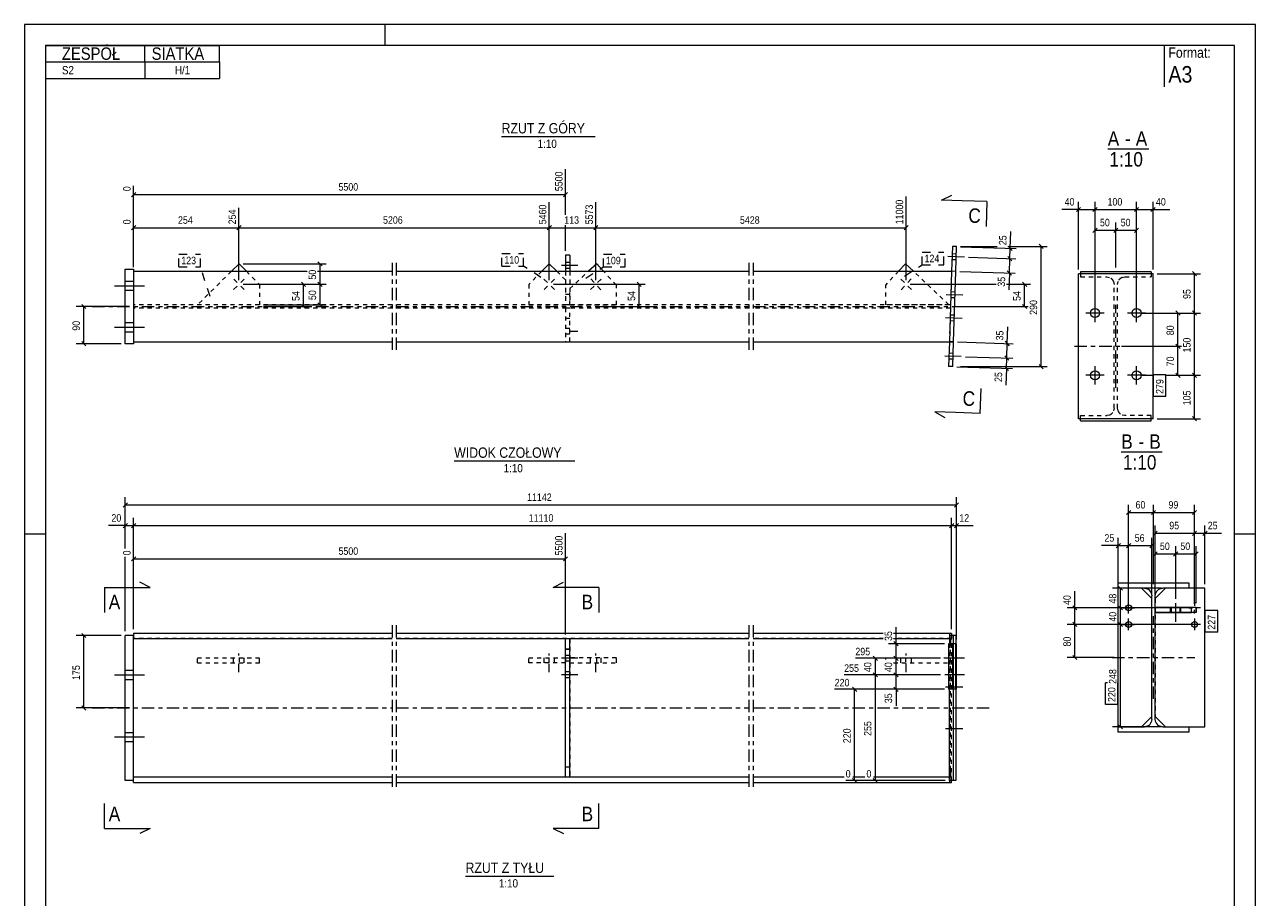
# Model space of a CAD drawing. Header units: millimetres. Extents: x 0 to 297, y 0 to 420.
# Tile 2 of 2: x 0 to 297, y 209 to 420. Entities that reach past the tile are written whole.
import ezdxf

# ---------------------------------------------------------------- set-up
doc = ezdxf.new("R2010")
doc.units = ezdxf.units.MM
for name, pattern in [('XKITLINE00', [0]), ('XKITLINE01', [4, 1, -1, 1, -1]), ('XKITLINE02', [4, 2, -2]), ('XKITLINE03', [6, 3, -1, 1, -1])]:
    doc.linetypes.add(name, pattern=pattern)
for name, color, linetype, lineweight in [('Arkusz rysunku', 3, 'Continuous', 0), ('Element', 2, 'Continuous', 0), ('Inny typ obiektu', 7, 'Continuous', 0), ('Przekrój', 7, 'Continuous', 0), ('Wymiar', 4, 'Continuous', 0), ('Znak elementu', 2, 'Continuous', 0), ('Śruba', 3, 'Continuous', 0)]:
    doc.layers.add(name, color=color, linetype=linetype, lineweight=lineweight)
doc.styles.add('ARIAL', font='ARIAL.TTF')

msp = doc.modelspace()

# ---------------------------------------------------------------- linework, layer by layer
at = {"layer": 'Arkusz rysunku', "linetype": 'XKITLINE00', "lineweight": 0}
for p, q in [((297, 420), (0, 420)), ((0, 420), (0, 0)), ((87, 415), (87, 420)), ((297, 0), (297, 420)), ((292, 415), (5, 415)), ((5, 415), (5, 5)), ((292, 5), (292, 415)), ((5, 297), (0, 297)), ((297, 297), (292, 297))]:
    msp.add_line(p, q, dxfattribs=at)
at = {"layer": 'Element', "linetype": 'XKITLINE00', "lineweight": 0}
for p, q in [((223.88, 366.47), (223.69, 360.48)), ((224.88, 366.44), (223.88, 366.47)), ((224.69, 360.44), (224.88, 366.44)), ((130.53, 364.38), (130.53, 360.48)), ((131.53, 364.38), (130.53, 364.38)), ((131.53, 364.38), (131.53, 360.48)), ((24.3, 360.98), (26.3, 360.98)), ((24.3, 342.98), (24.3, 360.98)), ((26.3, 360.98), (26.3, 360.48)), ((26.3, 360.48), (26.3, 343.48)), ((26.3, 360.48), (68.18, 360.48)), ((51.75, 362.28), (49.92, 360.48)), ((53.52, 360.48), (51.75, 362.28)), ((70.7, 360.48), (88.66, 360.48)), ((89.66, 360.48), (174.79, 360.48)), ((126.58, 362.28), (124.81, 360.48)), ((128.41, 360.48), (126.58, 362.28)), ((138.05, 362.27), (136.1, 360.48)), ((138.05, 362.27), (139.69, 360.48)), ((175.79, 360.48), (223.69, 360.48)), ((212.6, 362.28), (210.9, 360.48)), ((212.6, 362.28), (214.5, 360.48)), ((223.69, 360.48), (223.15, 343.48)), ((224.69, 360.44), (223.69, 360.48)), ((224.15, 343.45), (224.69, 360.44)), ((254.32, 324.88), (254.32, 359.88)), ((272.32, 359.88), (254.32, 359.88)), ((271.82, 360.38), (254.82, 360.38)), ((254.82, 360.38), (254.82, 359.88)), ((271.82, 360.38), (271.82, 359.88)), ((272.32, 324.88), (272.32, 359.88)), ((26.3, 342.98), (24.3, 342.98)), ((26.3, 343.48), (88.66, 343.48)), ((26.3, 343.48), (26.3, 342.98)), ((89.66, 343.48), (174.79, 343.48)), ((175.79, 343.48), (223.15, 343.48)), ((223.15, 343.48), (222.97, 337.49)), ((223.15, 343.48), (224.15, 343.45)), ((223.96, 337.46), (224.15, 343.45)), ((223.96, 337.46), (222.97, 337.49)), ((272.32, 324.88), (254.32, 324.88)), ((254.82, 324.38), (254.82, 324.88)), ((254.82, 324.38), (271.82, 324.38)), ((271.82, 324.38), (271.82, 324.88)), ((263.92, 283.99), (263.92, 285.26)), ((263.92, 285.26), (280.92, 285.26)), ((263.92, 283.99), (263.92, 285.26)), ((263.92, 285.26), (280.92, 285.26)), ((280.92, 285.26), (280.92, 283.99)), ((280.92, 285.26), (280.92, 283.99)), ((270.22, 283.99), (263.92, 283.99)), ((270.22, 283.99), (263.92, 283.99)), ((263.92, 250.53), (263.92, 283.99)), ((272.02, 281.49), (269.52, 283.99)), ((270.22, 283.99), (270.91, 283.85)), ((270.22, 283.99), (270.91, 283.85)), ((271.88, 282.88), (272.02, 282.19)), ((271.88, 282.88), (272.02, 282.19)), ((272.02, 252.33), (272.02, 282.19)), ((272.02, 252.33), (272.02, 282.19)), ((275.32, 283.99), (272.82, 281.49)), ((272.82, 282.19), (272.96, 282.88)), ((272.82, 282.19), (272.96, 282.88)), ((272.82, 252.33), (272.82, 282.19)), ((272.82, 252.33), (272.82, 282.19)), ((273.93, 283.85), (274.62, 283.99)), ((273.93, 283.85), (274.62, 283.99)), ((280.92, 283.99), (274.62, 283.99)), ((280.92, 283.99), (274.62, 283.99)), ((284.82, 283.99), (280.92, 283.99)), ((284.82, 250.53), (284.82, 283.99)), ((282.71, 279.36), (272.82, 279.36)), ((272.82, 279.36), (272.82, 278.16)), ((272.82, 279.36), (281.57, 279.36)), ((272.82, 278.16), (272.82, 279.36)), ((281.57, 278.16), (281.57, 279.36)), ((281.57, 278.16), (281.57, 279.36)), ((282.71, 279.36), (282.71, 278.16)), ((282.71, 278.16), (272.82, 278.16)), ((272.82, 278.16), (281.57, 278.16)), ((24.3, 237.59), (24.3, 272.59)), ((26.3, 272.59), (24.3, 272.59)), ((26.3, 273.09), (26.3, 272.59)), ((88.66, 273.09), (26.3, 273.09)), ((26.3, 237.59), (26.3, 272.59)), ((26.3, 271.82), (88.66, 271.82)), ((174.79, 273.09), (89.66, 273.09)), ((89.66, 271.82), (174.79, 271.82)), ((130.53, 238.36), (130.53, 271.82)), ((130.53, 271.82), (131.53, 271.82)), ((131.53, 238.36), (131.53, 271.82)), ((207.18, 273.09), (175.79, 273.09)), ((175.79, 271.82), (207.18, 271.82)), ((223.15, 273.09), (209.7, 273.09)), ((209.7, 271.82), (223.15, 271.82)), ((224.15, 270.59), (222.97, 270.59)), ((222.97, 270.59), (222.97, 259.59)), ((223.69, 273.09), (223.15, 273.09)), ((223.15, 273.09), (223.15, 271.82)), ((223.15, 272.59), (223.15, 270.59)), ((224.69, 272.59), (223.15, 272.59)), ((223.69, 273.09), (223.69, 272.59)), ((223.96, 259.59), (223.96, 270.59)), ((224.15, 237.59), (224.15, 272.59)), ((224.15, 259.59), (224.15, 270.59)), ((224.69, 272.59), (224.69, 237.59)), ((224.69, 259.59), (224.69, 270.59)), ((224.88, 270.59), (224.69, 270.59)), ((224.88, 259.59), (224.88, 270.59)), ((224.15, 259.59), (222.97, 259.59)), ((223.15, 237.59), (223.15, 259.59)), ((224.88, 259.59), (224.69, 259.59)), ((272.02, 253.03), (269.52, 250.53)), ((272.82, 253.03), (275.32, 250.53)), ((263.92, 249.26), (263.92, 250.53)), ((263.92, 250.53), (270.22, 250.53)), ((263.92, 249.26), (263.92, 250.53)), ((263.92, 250.53), (270.22, 250.53)), ((270.91, 250.67), (270.22, 250.53)), ((270.91, 250.67), (270.22, 250.53)), ((272.02, 252.33), (271.88, 251.64)), ((272.02, 252.33), (271.88, 251.64)), ((272.96, 251.64), (272.82, 252.33)), ((272.96, 251.64), (272.82, 252.33)), ((274.62, 250.53), (273.93, 250.67)), ((274.62, 250.53), (273.93, 250.67)), ((274.62, 250.53), (280.92, 250.53)), ((274.62, 250.53), (280.92, 250.53)), ((280.92, 250.53), (280.92, 249.26)), ((280.92, 250.53), (280.92, 249.26)), ((280.92, 250.53), (284.82, 250.53)), ((280.92, 249.26), (263.92, 249.26)), ((280.92, 249.26), (263.92, 249.26)), ((88.66, 238.36), (26.3, 238.36)), ((174.79, 238.36), (89.66, 238.36)), ((131.53, 238.36), (130.53, 238.36)), ((197.78, 238.36), (175.79, 238.36)), ((202.78, 238.36), (199.84, 238.36)), ((223.15, 238.36), (204.84, 238.36)), ((223.15, 238.36), (223.15, 237.09)), ((26.3, 237.59), (24.3, 237.59)), ((26.3, 237.09), (26.3, 237.59)), ((26.3, 237.09), (88.66, 237.09)), ((89.66, 237.09), (174.79, 237.09)), ((175.79, 237.09), (223.69, 237.09)), ((224.69, 237.59), (223.15, 237.59)), ((223.69, 237.09), (223.69, 237.59))]:
    msp.add_line(p, q, dxfattribs=at)
at = {"layer": 'Element', "linetype": 'XKITLINE03', "lineweight": 0}
for p, q in [((88.66, 362.48), (88.66, 341.48)), ((89.67, 362.48), (89.67, 341.48)), ((174.78, 362.48), (174.78, 341.48)), ((175.79, 362.48), (175.79, 341.48)), ((16.3, 351.98), (88.66, 351.98)), ((89.66, 351.98), (174.79, 351.98)), ((175.79, 351.98), (233.42, 351.98)), ((263.32, 332.38), (263.32, 352.38)), ((253.32, 342.38), (273.32, 342.38)), ((272.42, 257.26), (272.42, 277.26)), ((88.66, 275.09), (88.66, 235.09)), ((89.67, 275.09), (89.67, 235.09)), ((174.78, 275.09), (174.78, 235.09)), ((175.79, 275.09), (175.79, 235.09)), ((262.42, 267.26), (282.42, 267.26)), ((16.3, 255.09), (88.66, 255.09)), ((89.66, 255.09), (174.79, 255.09)), ((175.79, 255.09), (233.42, 255.09))]:
    msp.add_line(p, q, dxfattribs=at)
at = {"layer": 'Element', "linetype": 'XKITLINE01', "lineweight": 0}
for p, q in [((26.3, 360.48), (26.3, 343.48)), ((49.92, 360.48), (41.72, 352.38)), ((53.52, 360.48), (56.66, 357.3)), ((124.81, 360.48), (121.66, 357.3)), ((128.41, 360.48), (130.53, 358.38)), ((130.53, 360.48), (130.53, 352.38)), ((131.53, 360.48), (131.53, 352.38)), ((131.53, 356.28), (136.1, 360.48)), ((142.79, 357.12), (138.05, 362.27)), ((210.9, 360.48), (207.79, 357.19)), ((223.05, 352.38), (214.5, 360.48)), ((223.69, 360.48), (223.15, 343.48)), ((224.69, 360.44), (223.69, 360.48)), ((223.69, 360.48), (223.69, 360.48)), ((254.82, 359.88), (254.82, 359.11)), ((271.82, 359.88), (271.82, 359.11)), ((56.66, 357.3), (56.66, 352.38)), ((121.66, 357.3), (121.66, 352.38)), ((130.53, 358.38), (130.53, 352.38)), ((142.79, 352.38), (142.79, 357.12)), ((207.79, 352.38), (207.79, 357.19)), ((254.82, 359.11), (261.12, 359.11)), ((261.12, 359.11), (261.81, 358.97)), ((262.78, 358), (262.92, 357.31)), ((262.92, 327.45), (262.92, 357.31)), ((263.72, 357.31), (263.86, 358)), ((263.72, 327.45), (263.72, 357.31)), ((264.83, 358.97), (265.52, 359.11)), ((265.52, 359.11), (271.82, 359.11)), ((131.53, 354.88), (130.53, 354.88)), ((131.53, 352.38), (131.53, 356.28)), ((88.66, 352.38), (26.3, 352.38)), ((88.66, 351.58), (26.3, 351.58)), ((56.66, 352.38), (41.72, 352.38)), ((174.79, 352.38), (89.66, 352.38)), ((174.79, 351.58), (89.66, 351.58)), ((121.66, 352.38), (130.53, 352.38)), ((131.53, 352.38), (130.53, 352.38)), ((131.53, 351.58), (130.53, 351.58)), ((130.53, 351.58), (130.53, 343.48)), ((131.53, 352.38), (142.79, 352.38)), ((131.53, 343.48), (131.53, 351.58)), ((223.43, 352.38), (175.79, 352.38)), ((223.41, 351.58), (175.79, 351.58)), ((223.05, 352.38), (207.79, 352.38)), ((131.53, 349.08), (130.53, 349.08)), ((130.53, 343.48), (131.53, 343.48)), ((224.15, 343.45), (223.15, 343.48)), ((223.15, 343.48), (223.15, 343.48)), ((223.15, 343.48), (223.15, 343.48)), ((262.92, 327.45), (262.78, 326.76)), ((263.86, 326.76), (263.72, 327.45)), ((254.82, 325.65), (261.12, 325.65)), ((254.82, 324.88), (254.82, 325.65)), ((261.81, 325.79), (261.12, 325.65)), ((265.52, 325.65), (264.83, 325.79)), ((271.82, 325.65), (265.52, 325.65)), ((271.82, 324.88), (271.82, 325.65)), ((269.52, 283.99), (263.92, 283.99)), ((280.92, 283.99), (275.32, 283.99)), ((272.02, 253.03), (272.02, 281.49)), ((272.82, 281.49), (272.82, 253.03)), ((272.82, 278.16), (272.82, 279.36)), ((272.82, 279.36), (282.72, 279.36)), ((276.72, 278.16), (276.72, 279.36)), ((278.82, 278.16), (278.82, 279.36)), ((282.72, 279.36), (280.07, 279.36)), ((282.72, 278.16), (282.72, 279.36)), ((282.72, 278.16), (272.82, 278.16)), ((26.3, 272.59), (26.3, 271.82)), ((26.3, 237.59), (26.3, 271.82)), ((88.66, 271.82), (26.3, 271.82)), ((174.79, 271.82), (89.66, 271.82)), ((130.53, 238.36), (130.53, 271.82)), ((130.53, 271.82), (131.53, 271.82)), ((131.53, 271.82), (131.53, 238.36)), ((207.18, 271.82), (175.79, 271.82)), ((223.69, 271.82), (209.7, 271.82)), ((223.15, 270.59), (223.15, 259.59)), ((223.96, 270.59), (223.15, 270.59)), ((223.15, 270.59), (223.15, 259.59)), ((223.35, 271.82), (223.37, 271.68)), ((223.37, 271.68), (223.39, 271.29)), ((223.39, 271.29), (223.4, 270.71)), ((223.4, 270.71), (223.41, 270.02)), ((223.43, 270.02), (223.44, 270.71)), ((223.44, 270.71), (223.45, 271.29)), ((223.45, 271.29), (223.47, 271.68)), ((223.47, 271.68), (223.49, 271.82)), ((223.69, 272.59), (223.69, 271.82)), ((223.69, 237.59), (223.69, 272.59)), ((223.69, 259.59), (223.69, 270.59)), ((224.69, 270.59), (223.69, 270.59)), ((223.88, 259.59), (223.88, 270.59)), ((131.53, 269.32), (130.53, 269.32)), ((130.53, 269.32), (131.53, 269.32)), ((223.41, 240.16), (223.41, 270.02)), ((223.43, 240.16), (223.43, 270.02)), ((41.72, 265.99), (41.72, 267.19)), ((41.72, 267.19), (56.66, 267.19)), ((41.72, 265.99), (56.66, 265.99)), ((51.75, 267.19), (51.75, 265.99)), ((56.66, 265.99), (56.66, 267.19)), ((121.66, 267.19), (130.53, 267.19)), ((121.66, 265.99), (121.66, 267.19)), ((130.53, 265.99), (121.66, 265.99)), ((126.58, 265.99), (126.58, 267.19)), ((130.53, 267.19), (130.53, 265.99)), ((142.79, 267.19), (131.53, 267.19)), ((131.53, 267.19), (131.53, 265.99)), ((131.53, 265.99), (142.79, 265.99)), ((138.05, 265.99), (138.05, 267.19)), ((142.79, 265.99), (142.79, 267.19)), ((207.79, 266.78), (207.79, 267.19)), ((207.79, 267.19), (223.05, 267.19)), ((209.7, 265.99), (223.05, 265.99)), ((212.6, 267.19), (212.6, 265.99)), ((223.05, 265.99), (223.05, 267.19)), ((223.96, 259.59), (223.15, 259.59)), ((224.69, 259.59), (223.69, 259.59)), ((263.92, 250.53), (269.52, 250.53)), ((275.32, 250.53), (280.92, 250.53)), ((130.53, 240.86), (131.53, 240.86)), ((130.53, 240.86), (131.53, 240.86)), ((88.66, 238.36), (26.3, 238.36)), ((174.79, 238.36), (89.66, 238.36)), ((131.53, 238.36), (130.53, 238.36)), ((197.78, 238.36), (175.79, 238.36)), ((202.78, 238.36), (199.84, 238.36)), ((223.69, 238.36), (204.84, 238.36)), ((223.15, 238.36), (223.15, 238.36)), ((223.15, 238.36), (223.35, 238.36)), ((223.37, 238.5), (223.35, 238.36)), ((223.39, 238.89), (223.37, 238.5)), ((223.4, 239.47), (223.39, 238.89)), ((223.41, 240.16), (223.4, 239.47)), ((223.44, 239.47), (223.43, 240.16)), ((223.45, 238.89), (223.44, 239.47)), ((223.47, 238.5), (223.45, 238.89)), ((223.49, 238.36), (223.47, 238.5)), ((223.69, 237.59), (223.69, 238.36))]:
    msp.add_line(p, q, dxfattribs=at)
for centre, start, end in [((261.12, 357.31), 22.5, 67.5), ((265.52, 357.31), 112.5, 157.5), ((261.12, 327.45), 292.5, 337.5), ((265.52, 327.45), 202.5, 247.5)]:
    msp.add_arc(centre, 1.8, start, end, dxfattribs=at)
at = {"layer": 'Element', "linetype": 'XKITLINE00', "lineweight": 0}
for centre, start, end in [((270.22, 282.19), 22.5, 67.5), ((270.22, 282.19), 22.5, 67.5), ((274.62, 282.19), 112.5, 157.5), ((274.62, 282.19), 112.5, 157.5), ((270.22, 252.33), 292.5, 337.5), ((270.22, 252.33), 292.5, 337.5), ((274.62, 252.33), 202.5, 247.5), ((274.62, 252.33), 202.5, 247.5)]:
    msp.add_arc(centre, 1.8, start, end, dxfattribs=at)
at = {"layer": 'Inny typ obiektu', "linetype": 'XKITLINE00', "lineweight": 0}
for p, q in [((5, 415), (47, 415)), ((5, 415), (5, 411)), ((29, 411), (29, 415)), ((47, 411), (47, 415)), ((275, 415), (275, 405)), ((5, 411), (47, 411)), ((5, 411), (5, 407)), ((29, 411), (29, 407)), ((47, 411), (47, 407)), ((5, 407), (47, 407)), ((115.1, 393), (137.7, 393)), ((261.37, 390), (271.25, 390)), ((264.63, 316.88), (274.51, 316.88)), ((103.66, 314.71), (132.74, 314.71)), ((106.39, 214.52), (127.69, 214.52))]:
    msp.add_line(p, q, dxfattribs=at)
at = {"layer": 'Przekrój', "linetype": 'XKITLINE00', "lineweight": 0}
for p, q in [((221.23, 377.66), (223.76, 378.83)), ((226.22, 377.5), (221.23, 377.66)), ((232.22, 377.31), (226.22, 377.5)), ((232.22, 377.31), (232.03, 371.32)), ((230.61, 326.18), (230.8, 332.17)), ((219.62, 326.52), (222.08, 325.19)), ((224.62, 326.36), (219.62, 326.52)), ((230.61, 326.18), (224.62, 326.36)), ((30.3, 284.16), (27.8, 285.41)), ((127.53, 284.16), (130.03, 285.41)), ((19.3, 284.16), (19.3, 278.16)), ((19.3, 284.16), (25.3, 284.16)), ((25.3, 284.16), (30.3, 284.16)), ((132.53, 284.16), (127.53, 284.16)), ((138.53, 284.16), (132.53, 284.16)), ((138.53, 284.16), (138.53, 278.16)), ((19.3, 226.02), (19.3, 232.02)), ((138.53, 226.02), (138.53, 232.02)), ((19.3, 226.02), (25.3, 226.02)), ((25.3, 226.02), (30.3, 226.02)), ((30.3, 226.02), (27.8, 224.77)), ((127.53, 226.02), (130.03, 224.77)), ((132.53, 226.02), (127.53, 226.02)), ((138.53, 226.02), (132.53, 226.02))]:
    msp.add_line(p, q, dxfattribs=at)
at = {"layer": 'Wymiar', "linetype": 'XKITLINE00', "lineweight": 0}
for p, q in [((130.53, 374.1), (130.53, 385.14)), ((26.3, 361.48), (26.3, 381.13)), ((26.81, 379.49), (25.79, 378.47)), ((26.3, 378.98), (130.53, 378.98)), ((131.04, 379.49), (130.02, 378.47)), ((212.73, 358.33), (212.73, 378.48)), ((254.32, 360.88), (254.32, 377.24)), ((258.32, 351.38), (258.32, 377.24)), ((258.32, 351.38), (258.32, 377.24)), ((268.32, 351.38), (268.32, 377.24)), ((268.32, 351.38), (268.32, 377.24)), ((272.32, 360.88), (272.32, 377.24)), ((51.72, 358.33), (51.72, 375.8)), ((51.72, 358.33), (51.72, 375.8)), ((126.61, 358.33), (126.61, 377.14)), ((126.61, 358.33), (126.61, 377.14)), ((137.84, 358.33), (137.84, 377.14)), ((137.84, 358.33), (137.84, 377.14)), ((254.32, 375.38), (250.3, 375.38)), ((254.32, 375.38), (250.3, 375.38)), ((254.83, 375.89), (253.81, 374.87)), ((254.32, 375.38), (258.32, 375.38)), ((258.83, 375.89), (257.81, 374.87)), ((258.83, 375.89), (257.81, 374.87)), ((258.32, 375.38), (268.32, 375.38)), ((268.83, 375.89), (267.81, 374.87)), ((268.83, 375.89), (267.81, 374.87)), ((268.32, 375.38), (272.32, 375.38)), ((272.83, 375.89), (271.81, 374.87)), ((272.32, 375.38), (276.34, 375.38)), ((272.32, 375.38), (276.34, 375.38)), ((26.81, 371.49), (25.79, 370.47)), ((26.3, 361.48), (26.3, 373.13)), ((52.22, 371.49), (51.21, 370.47)), ((52.22, 371.49), (51.21, 370.47)), ((127.12, 371.49), (126.11, 370.47)), ((127.12, 371.49), (126.11, 370.47)), ((130.53, 365.38), (130.53, 371.58)), ((138.35, 371.49), (137.33, 370.47)), ((138.35, 371.49), (137.33, 370.47)), ((213.24, 371.49), (212.22, 370.47)), ((258.32, 351.38), (258.32, 372.24)), ((263.32, 361.38), (263.32, 372.24)), ((263.32, 361.38), (263.32, 372.24)), ((268.32, 351.38), (268.32, 372.24)), ((26.3, 370.98), (51.72, 370.98)), ((51.72, 370.98), (126.61, 370.98)), ((126.61, 370.98), (137.84, 370.98)), ((137.84, 370.98), (212.73, 370.98)), ((237.82, 366.03), (237.95, 370.05)), ((237.82, 366.03), (237.95, 370.05)), ((258.83, 370.89), (257.81, 369.87)), ((258.32, 370.38), (263.32, 370.38)), ((263.83, 370.89), (262.81, 369.87)), ((263.83, 370.89), (262.81, 369.87)), ((263.32, 370.38), (268.32, 370.38)), ((268.83, 370.89), (267.81, 369.87)), ((225.88, 366.47), (234.72, 366.47)), ((225.88, 366.41), (239.26, 365.99)), ((237.24, 366.47), (246.74, 366.47)), ((237.33, 366.56), (238.32, 365.51)), ((237.75, 363.53), (237.82, 366.03)), ((244.79, 366.98), (245.81, 365.96)), ((245.3, 337.46), (245.3, 366.47)), ((70.79, 362.79), (71.81, 361.77)), ((227.8, 363.85), (239.19, 363.49)), ((227.8, 363.85), (239.19, 363.49)), ((237.25, 364.06), (238.24, 363.01)), ((237.25, 364.06), (238.24, 363.01)), ((237.64, 360.04), (237.75, 363.53)), ((52.75, 362.28), (72.74, 362.28)), ((71.3, 357.33), (71.3, 362.28)), ((225.69, 360.41), (239.07, 359.99)), ((237.14, 360.56), (238.13, 359.51)), ((237.64, 360.04), (237.51, 356.02)), ((237.64, 360.04), (237.51, 356.02)), ((273.32, 359.88), (283.76, 359.88)), ((281.81, 360.39), (282.83, 359.37)), ((282.32, 350.38), (282.32, 359.88)), ((52.72, 357.33), (72.74, 357.33)), ((52.72, 357.33), (72.74, 357.33)), ((52.72, 357.33), (68.74, 357.33)), ((66.79, 357.84), (67.81, 356.82)), ((67.3, 351.98), (67.3, 357.33)), ((70.79, 357.84), (71.81, 356.82)), ((70.79, 357.84), (71.81, 356.82)), ((71.3, 352.38), (71.3, 357.33)), ((127.61, 357.33), (149.74, 357.33)), ((147.79, 357.84), (148.81, 356.82)), ((148.3, 351.98), (148.3, 357.33)), ((213.73, 357.33), (234.43, 357.33)), ((236.95, 357.33), (242.74, 357.33)), ((240.79, 357.84), (241.81, 356.82)), ((241.3, 351.98), (241.3, 357.33)), ((25.3, 351.98), (12.44, 351.98)), ((13.79, 352.49), (14.81, 351.47)), ((14.3, 342.98), (14.3, 351.98)), ((57.66, 352.38), (72.74, 352.38)), ((57.66, 351.98), (68.74, 351.98)), ((66.79, 352.49), (67.81, 351.47)), ((70.79, 352.89), (71.81, 351.87)), ((138.84, 351.98), (149.74, 351.98)), ((147.79, 352.49), (148.81, 351.47)), ((224.42, 351.98), (242.18, 351.98)), ((240.79, 352.49), (241.81, 351.47)), ((277.81, 350.89), (278.83, 349.87)), ((281.81, 350.89), (282.83, 349.87)), ((281.81, 350.89), (282.83, 349.87)), ((269.32, 350.38), (283.76, 350.38)), ((269.32, 350.38), (283.76, 350.38)), ((269.32, 350.38), (279.76, 350.38)), ((278.32, 342.38), (278.32, 350.38)), ((282.32, 335.38), (282.32, 350.38)), ((237.1, 343.04), (237.23, 347.06)), ((237.1, 343.04), (237.23, 347.06)), ((23.3, 342.98), (12.44, 342.98)), ((13.79, 343.49), (14.81, 342.47)), ((225.15, 343.42), (238.54, 343)), ((236.61, 343.57), (237.59, 342.52)), ((236.99, 339.55), (237.1, 343.04)), ((264.72, 342.38), (279.2, 342.38)), ((264.72, 342.38), (279.2, 342.38)), ((277.81, 342.89), (278.83, 341.87)), ((277.81, 342.89), (278.83, 341.87)), ((278.32, 335.38), (278.32, 342.38)), ((227.04, 339.86), (238.43, 339.5)), ((227.04, 339.86), (238.43, 339.5)), ((236.5, 340.07), (237.48, 339.02)), ((236.5, 340.07), (237.48, 339.02)), ((236.91, 337.05), (236.99, 339.55)), ((224.96, 337.42), (238.35, 337)), ((225.88, 337.46), (246.74, 337.46)), ((236.42, 337.57), (237.4, 336.52)), ((236.91, 337.05), (236.78, 333.03)), ((236.91, 337.05), (236.78, 333.03)), ((244.79, 337.96), (245.81, 336.95)), ((277.81, 335.89), (278.83, 334.87)), ((281.81, 335.89), (282.83, 334.87)), ((281.81, 335.89), (282.83, 334.87)), ((269.32, 335.38), (272.42, 335.38)), ((269.32, 335.38), (272.42, 335.38)), ((269.32, 335.38), (272.42, 335.38)), ((275.42, 335.38), (283.76, 335.38)), ((275.42, 335.38), (283.76, 335.38)), ((275.42, 335.38), (279.76, 335.38)), ((282.32, 324.88), (282.32, 335.38)), ((273.32, 324.88), (283.76, 324.88)), ((281.81, 325.39), (282.83, 324.37)), ((24.3, 293.6), (24.3, 305.95)), ((224.88, 271.59), (224.88, 305.95)), ((24.81, 304.6), (23.79, 303.58)), ((24.3, 304.09), (224.88, 304.09)), ((225.39, 304.6), (224.37, 303.58)), ((266.42, 280.26), (266.42, 304.12)), ((272.42, 284.99), (272.42, 304.12)), ((272.42, 284.99), (272.42, 304.12)), ((282.32, 280.26), (282.32, 304.12)), ((24.3, 293.6), (24.3, 300.95)), ((26.3, 274.09), (26.3, 300.95)), ((26.3, 274.09), (26.3, 300.95)), ((223.69, 274.09), (223.69, 300.95)), ((223.69, 274.09), (223.69, 300.95)), ((224.88, 271.59), (224.88, 300.95)), ((266.93, 302.77), (265.91, 301.75)), ((266.42, 302.26), (272.42, 302.26)), ((272.93, 302.77), (271.91, 301.75)), ((272.93, 302.77), (271.91, 301.75)), ((272.42, 302.26), (282.32, 302.26)), ((282.83, 302.77), (281.81, 301.75)), ((24.3, 299.09), (20.28, 299.09)), ((24.3, 299.09), (20.28, 299.09)), ((24.81, 299.6), (23.79, 298.58)), ((24.3, 299.09), (26.3, 299.09)), ((26.81, 299.6), (25.79, 298.58)), ((26.81, 299.6), (25.79, 298.58)), ((26.3, 299.09), (223.69, 299.09)), ((130.53, 272.82), (130.53, 297.25)), ((224.2, 299.6), (223.18, 298.58)), ((224.2, 299.6), (223.18, 298.58)), ((223.69, 299.09), (224.88, 299.09)), ((225.39, 299.6), (224.37, 298.58)), ((224.88, 299.09), (228.9, 299.09)), ((224.88, 299.09), (228.9, 299.09)), ((273.33, 297.77), (272.31, 296.75)), ((272.82, 282.49), (272.82, 299.12)), ((272.82, 297.26), (282.32, 297.26)), ((282.83, 297.77), (281.81, 296.75)), ((282.83, 297.77), (281.81, 296.75)), ((282.32, 280.26), (282.32, 299.12)), ((282.32, 280.26), (282.32, 299.12)), ((282.32, 297.26), (284.82, 297.26)), ((285.33, 297.77), (284.31, 296.75)), ((284.82, 284.99), (284.82, 299.12)), ((284.82, 297.26), (288.84, 297.26)), ((284.82, 297.26), (288.84, 297.26)), ((263.92, 294.26), (259.9, 294.26)), ((263.92, 294.26), (259.9, 294.26)), ((264.43, 294.77), (263.41, 293.75)), ((263.92, 284.99), (263.92, 296.12)), ((263.92, 294.26), (266.42, 294.26)), ((266.93, 294.77), (265.91, 293.75)), ((266.93, 294.77), (265.91, 293.75)), ((266.42, 280.26), (266.42, 296.12)), ((266.42, 280.26), (266.42, 296.12)), ((266.42, 294.26), (272.02, 294.26)), ((272.53, 294.77), (271.51, 293.75)), ((272.02, 282.49), (272.02, 296.12)), ((272.82, 282.49), (272.82, 294.12)), ((277.77, 281.41), (277.77, 294.12)), ((277.77, 281.41), (277.77, 294.12)), ((282.71, 280.36), (282.71, 294.12)), ((24.3, 273.59), (24.3, 291.55)), ((24.3, 273.59), (24.3, 291.55)), ((26.81, 291.6), (25.79, 290.58)), ((26.3, 274.09), (26.3, 293.24)), ((26.3, 291.09), (130.53, 291.09)), ((131.04, 291.6), (130.02, 290.58)), ((273.33, 292.77), (272.31, 291.75)), ((272.82, 292.26), (277.77, 292.26)), ((278.27, 292.77), (277.26, 291.75)), ((278.27, 292.77), (277.26, 291.75)), ((277.77, 292.26), (282.71, 292.26)), ((283.22, 292.77), (282.2, 291.75)), ((253.42, 279.26), (253.42, 283.28)), ((253.42, 279.26), (253.42, 283.28)), ((274.32, 283.99), (262.56, 283.99)), ((263.91, 284.5), (264.93, 283.48)), ((264.42, 279.26), (264.42, 283.99)), ((281.32, 279.26), (251.56, 279.26)), ((252.91, 279.77), (253.93, 278.75)), ((253.42, 275.26), (253.42, 279.26)), ((281.32, 279.26), (262.56, 279.26)), ((281.32, 279.26), (262.56, 279.26)), ((263.91, 279.77), (264.93, 278.75)), ((263.91, 279.77), (264.93, 278.75)), ((264.42, 275.26), (264.42, 279.26)), ((210.3, 270.59), (210.3, 274.61)), ((210.3, 270.59), (210.3, 274.61)), ((281.32, 275.26), (251.56, 275.26)), ((281.32, 275.26), (251.56, 275.26)), ((252.91, 275.77), (253.93, 274.75)), ((252.91, 275.77), (253.93, 274.75)), ((253.42, 267.26), (253.42, 275.26)), ((281.32, 275.26), (262.56, 275.26)), ((281.32, 275.26), (262.56, 275.26)), ((263.91, 275.77), (264.93, 274.75)), ((263.91, 275.77), (264.93, 274.75)), ((264.42, 250.53), (264.42, 275.26)), ((23.3, 272.59), (12.44, 272.59)), ((13.79, 273.1), (14.81, 272.08)), ((14.3, 255.09), (14.3, 272.59)), ((221.97, 270.59), (208.44, 270.59)), ((209.79, 271.1), (210.81, 270.08)), ((210.3, 267.09), (210.3, 270.59)), ((204.79, 267.6), (205.81, 266.58)), ((209.79, 267.6), (210.81, 266.58)), ((209.79, 267.6), (210.81, 266.58)), ((252.91, 267.77), (253.93, 266.75)), ((221.04, 267.09), (200.47, 267.09)), ((205.3, 263.09), (205.3, 267.09)), ((221.04, 267.09), (208.44, 267.09)), ((221.04, 267.09), (208.44, 267.09)), ((210.3, 263.09), (210.3, 267.09)), ((262.92, 267.26), (251.56, 267.26)), ((221.04, 263.09), (197.77, 263.09)), ((221.04, 263.09), (197.77, 263.09)), ((204.79, 263.6), (205.81, 262.58)), ((204.79, 263.6), (205.81, 262.58)), ((205.3, 237.59), (205.3, 263.09)), ((221.04, 263.09), (208.44, 263.09)), ((221.04, 263.09), (208.44, 263.09)), ((209.79, 263.6), (210.81, 262.58)), ((209.79, 263.6), (210.81, 262.58)), ((210.3, 259.59), (210.3, 263.09)), ((221.97, 259.59), (195.47, 259.59)), ((199.79, 260.1), (200.81, 259.08)), ((200.3, 237.59), (200.3, 259.59)), ((221.97, 259.59), (208.44, 259.59)), ((209.79, 260.1), (210.81, 259.08)), ((210.3, 259.59), (210.3, 255.57)), ((210.3, 259.59), (210.3, 255.57)), ((13.79, 255.6), (14.81, 254.58)), ((25.3, 255.09), (12.44, 255.09)), ((274.32, 250.53), (262.56, 250.53)), ((263.91, 251.04), (264.93, 250.02)), ((199.79, 238.1), (200.81, 237.08)), ((204.79, 238.1), (205.81, 237.08)), ((222.15, 237.59), (198.14, 237.59)), ((222.15, 237.59), (203.14, 237.59))]:
    msp.add_line(p, q, dxfattribs=at)
at = {"layer": 'Znak elementu', "linetype": 'XKITLINE02', "lineweight": 0}
for p, q in [((37.21, 364.58), (42.41, 364.58)), ((37.21, 361.58), (37.21, 364.58)), ((42.41, 361.58), (42.41, 364.58)), ((115.17, 364.73), (120.37, 364.73)), ((115.17, 361.73), (115.17, 364.73)), ((120.37, 361.73), (120.37, 364.73)), ((139.69, 364.57), (144.9, 364.57)), ((139.69, 361.57), (139.69, 364.57)), ((144.9, 361.57), (144.9, 364.57)), ((216.57, 365.06), (221.78, 365.06)), ((216.57, 362.06), (216.57, 365.06)), ((221.78, 362.06), (221.78, 365.06)), ((37.21, 361.58), (42.41, 361.58)), ((44.74, 354.39), (42.41, 361.58)), ((115.17, 361.73), (120.37, 361.73)), ((124.61, 358.99), (120.37, 361.73)), ((135.45, 358.82), (139.69, 361.57)), ((139.69, 361.57), (144.9, 361.57)), ((212.33, 359.32), (216.57, 362.06)), ((216.57, 362.06), (221.78, 362.06))]:
    msp.add_line(p, q, dxfattribs=at)
at = {"layer": 'Znak elementu', "linetype": 'XKITLINE00', "lineweight": 0}
for p, q in [((272.42, 330.28), (272.42, 335.49)), ((275.42, 335.49), (272.42, 335.49)), ((275.42, 330.28), (275.42, 335.49)), ((275.42, 330.28), (272.42, 330.28)), ((284.92, 273.38), (284.92, 278.59)), ((287.92, 278.59), (284.92, 278.59)), ((287.92, 273.38), (287.92, 278.59)), ((287.92, 273.38), (284.92, 273.38)), ((260.82, 255.93), (260.82, 261.14)), ((261.3, 261.14), (260.82, 261.14)), ((263.82, 260.53), (263.82, 261.14)), ((263.82, 255.93), (263.82, 260.53)), ((263.82, 255.93), (260.82, 255.93))]:
    msp.add_line(p, q, dxfattribs=at)
at = {"layer": 'Śruba', "linetype": 'XKITLINE00', "lineweight": 0}
for p, q in [((131.53, 362.58), (130.53, 362.58)), ((131.53, 362.58), (130.53, 362.58)), ((226.8, 363.88), (222.8, 364.01)), ((226.8, 363.88), (222.8, 364.01)), ((224.78, 363.24), (223.78, 363.27)), ((224.78, 363.24), (223.78, 363.27)), ((224.82, 364.64), (223.82, 364.67)), ((224.82, 364.64), (223.82, 364.67)), ((133.53, 361.88), (129.53, 361.88)), ((133.53, 361.88), (129.53, 361.88)), ((131.53, 361.18), (130.53, 361.18)), ((131.53, 361.18), (130.53, 361.18)), ((21.7, 356.98), (28.9, 356.98)), ((21.7, 356.98), (28.9, 356.98)), ((24.3, 358.08), (26.3, 358.08)), ((24.3, 358.08), (26.3, 358.08)), ((50.43, 356.06), (51.29, 356.91)), ((50.45, 358.61), (51.29, 357.76)), ((53, 358.59), (52.14, 357.75)), ((52.98, 356.05), (52.14, 356.9)), ((125.33, 358.59), (126.19, 357.75)), ((125.35, 356.05), (126.19, 356.9)), ((127.88, 358.61), (127.04, 357.76)), ((127.9, 356.06), (127.04, 356.91)), ((136.52, 356.11), (137.4, 356.92)), ((136.62, 358.65), (137.43, 357.77)), ((139.06, 356), (138.25, 356.88)), ((139.16, 358.54), (138.28, 357.73)), ((211.43, 358.57), (212.3, 357.74)), ((211.5, 356.02), (212.32, 356.89)), ((213.97, 358.63), (213.15, 357.76)), ((214.04, 356.09), (213.17, 356.91)), ((24.3, 355.88), (26.3, 355.88)), ((24.3, 355.88), (26.3, 355.88)), ((226.41, 354.69), (222.41, 354.81)), ((226.41, 354.69), (222.41, 354.81)), ((224.49, 354.05), (223.49, 354.08)), ((224.49, 354.05), (223.49, 354.08)), ((224.53, 355.45), (223.53, 355.48)), ((224.53, 355.45), (223.53, 355.48)), ((258.32, 348.18), (258.32, 352.58)), ((268.32, 348.18), (268.32, 352.58)), ((24.3, 348.08), (26.3, 348.08)), ((24.3, 348.08), (26.3, 348.08)), ((226.23, 349.09), (222.23, 349.22)), ((226.23, 349.09), (222.23, 349.22)), ((224.31, 348.45), (223.31, 348.48)), ((224.31, 348.45), (223.31, 348.48)), ((224.35, 349.85), (223.35, 349.88)), ((224.35, 349.85), (223.35, 349.88)), ((260.52, 350.38), (256.12, 350.38)), ((270.52, 350.38), (266.12, 350.38)), ((21.7, 346.98), (28.9, 346.98)), ((21.7, 346.98), (28.9, 346.98)), ((24.3, 345.88), (26.3, 345.88)), ((24.3, 345.88), (26.3, 345.88)), ((226.04, 339.89), (222.04, 340.02)), ((226.04, 339.89), (222.04, 340.02)), ((224.02, 339.25), (223.02, 339.29)), ((224.02, 339.25), (223.02, 339.29)), ((224.07, 340.65), (223.07, 340.69)), ((224.07, 340.65), (223.07, 340.69)), ((258.32, 333.18), (258.32, 337.58)), ((268.32, 333.18), (268.32, 337.58)), ((260.52, 335.38), (256.12, 335.38)), ((270.52, 335.38), (266.12, 335.38)), ((265.02, 279.26), (267.82, 279.26)), ((266.42, 277.86), (266.42, 280.66)), ((276.49, 278.16), (276.49, 279.36)), ((277.77, 275.91), (277.77, 280.41)), ((279.04, 278.16), (279.04, 279.36)), ((280.92, 279.26), (281.85, 279.26)), ((282.32, 280.66), (282.32, 279.73)), ((283.72, 279.26), (282.79, 279.26)), ((266.42, 273.86), (266.42, 276.66)), ((282.32, 277.86), (282.32, 278.79)), ((282.32, 276.66), (282.32, 273.86)), ((265.02, 275.26), (267.82, 275.26)), ((283.72, 275.26), (280.92, 275.26)), ((131.53, 267.79), (130.53, 267.79)), ((133.53, 267.09), (129.53, 267.09)), ((131.53, 266.39), (130.53, 266.39)), ((226.04, 267.09), (222.04, 267.09)), ((226.8, 267.09), (222.8, 267.09)), ((21.7, 263.09), (28.9, 263.09)), ((21.7, 263.09), (28.9, 263.09)), ((24.3, 264.19), (26.3, 264.19)), ((24.3, 264.19), (26.3, 264.19)), ((24.3, 261.99), (26.3, 261.99)), ((24.3, 261.99), (26.3, 261.99)), ((133.53, 263.09), (129.53, 263.09)), ((131.53, 263.79), (130.53, 263.79)), ((131.53, 262.39), (130.53, 262.39)), ((226.04, 263.09), (222.04, 263.09)), ((226.8, 263.09), (222.8, 263.09)), ((226.23, 260.09), (222.23, 260.09)), ((226.41, 260.09), (222.41, 260.09)), ((226.23, 250.09), (222.23, 250.09)), ((226.41, 250.09), (222.41, 250.09)), ((21.7, 248.09), (28.9, 248.09)), ((21.7, 248.09), (28.9, 248.09)), ((24.3, 249.19), (26.3, 249.19)), ((24.3, 249.19), (26.3, 249.19)), ((24.3, 246.99), (26.3, 246.99)), ((24.3, 246.99), (26.3, 246.99))]:
    msp.add_line(p, q, dxfattribs=at)
at = {"layer": 'Śruba', "linetype": 'XKITLINE02', "lineweight": 0}
for p, q in [((133.53, 345.98), (129.53, 345.98)), ((133.53, 345.98), (129.53, 345.98)), ((131.53, 346.68), (130.53, 346.68)), ((131.53, 346.68), (130.53, 346.68)), ((131.53, 345.28), (130.53, 345.28)), ((131.53, 345.28), (130.53, 345.28)), ((276.5, 278.16), (276.5, 279.36)), ((277.77, 275.91), (277.77, 280.41)), ((279.04, 278.16), (279.04, 279.36)), ((51.72, 263.74), (51.72, 268.24)), ((126.61, 263.74), (126.61, 268.24)), ((131.53, 267.79), (130.53, 267.79)), ((137.84, 263.74), (137.84, 268.24)), ((212.73, 263.74), (212.73, 268.24)), ((50.44, 265.99), (50.44, 267.19)), ((52.99, 265.99), (52.99, 267.19)), ((125.34, 265.99), (125.34, 267.19)), ((127.89, 265.99), (127.89, 267.19)), ((133.53, 267.09), (129.53, 267.09)), ((131.53, 266.39), (130.53, 266.39)), ((136.57, 265.99), (136.57, 267.19)), ((139.11, 265.99), (139.11, 267.19)), ((211.46, 265.99), (211.46, 267.19)), ((214.01, 265.99), (214.01, 267.19)), ((133.53, 263.09), (129.53, 263.09)), ((131.53, 263.79), (130.53, 263.79)), ((131.53, 262.39), (130.53, 262.39))]:
    msp.add_line(p, q, dxfattribs=at)
at = {"layer": 'Śruba', "linetype": 'XKITLINE00', "lineweight": 0}
for centre, radius in [((258.32, 350.38), 1.1), ((268.32, 350.38), 1.1), ((258.32, 335.38), 1.1), ((268.32, 335.38), 1.1), ((266.42, 279.26), 0.7), ((266.42, 275.26), 0.7), ((282.32, 275.26), 0.7)]:
    msp.add_circle(centre, radius, dxfattribs=at)

# ---------------------------------------------------------------- texts
at = {"layer": 'Inny typ obiektu', "style": 'ARIAL', "width": 0.85}
for s, height, p in [('ZESPÓŁ', 3, (9, 411.5)), ('SIATKA', 3, (30.66, 411.5)), ('Format:', 2.5, (276, 412)), ('S2', 2, (9, 408)), ('H/1', 2, (36.26, 408)), ('A3', 4, (276, 406)), ('RZUT Z GÓRY', 2.5, (115.1, 393.75)), ('1:10', 2, (123.8, 390.25)), ('A', 3.5, (261.37, 390.75)), ('-', 3.5, (265.53, 390.75)), ('A', 3.5, (268.14, 390.75)), ('1:10', 3.5, (261.77, 385.75)), ('B', 3.5, (264.63, 317.63)), ('B', 3.5, (271.4, 317.63)), ('WIDOK CZOŁOWY', 2.5, (103.66, 315.46)), ('-', 3.5, (268.79, 317.63)), ('1:10', 3.5, (265.03, 312.63)), ('1:10', 2, (115.6, 311.96)), ('RZUT Z TYŁU', 2.5, (106.39, 215.27)), ('1:10', 2, (114.44, 211.77))]:
    msp.add_text(s, height=height, dxfattribs=at).set_placement(p)
at = {"layer": 'Przekrój', "style": 'ARIAL', "width": 0.85}
for p in [(227.69, 372.2), (226.3, 328.06)]:
    msp.add_text('C', height=3.5, rotation=-1.7991, dxfattribs=at).set_placement(p)
for s, p in [('A', (20.3, 278.91)), ('B', (134.42, 278.91)), ('A', (20.3, 227.77)), ('B', (134.42, 227.77))]:
    msp.add_text(s, height=3.5, dxfattribs=at).set_placement(p)
at = {"layer": 'Wymiar', "style": 'ARIAL', "width": 0.85}
for s, rotation, p in [('5500', 90.0002, (129.81, 379.8)), ('0', 90.0002, (25.58, 379.8)), ('11000', 90.0002, (212.01, 371.8)), ('254', 90.0002, (51, 371.8)), ('5460', 90.0002, (125.89, 371.8)), ('5573', 90.0002, (137.12, 371.8)), ('0', 90.0002, (25.58, 371.8)), ('25', 88.1897, (236.89, 366.74)), ('50', 90.0002, (70.34, 358.47)), ('35', 88.1897, (236.57, 356.72)), ('54', 90.0002, (66.34, 353.32)), ('50', 90.0002, (70.34, 353.52)), ('54', 90.0002, (147.34, 353.32)), ('54', 90.0002, (240.34, 353.32)), ('95', 90.0002, (281.36, 353.79)), ('290', 90.0002, (244.34, 349.96)), ('90', 90.0002, (13.34, 346.14)), ('35', 88.1897, (236.16, 343.75)), ('80', 90.0002, (277.36, 345.04)), ('150', 90.0002, (281.36, 340.88)), ('70', 90.0002, (277.36, 337.54)), ('25', 88.1897, (235.84, 333.73)), ('105', 90.0002, (281.36, 328.13)), ('5500', 90.0002, (129.81, 291.91)), ('0', 90.0002, (25.58, 291.91)), ('48', 90.0002, (263.46, 280.29)), ('40', 90.0002, (252.46, 279.94)), ('40', 90.0002, (263.46, 275.92)), ('35', 90.0002, (209.34, 271.26)), ('80', 90.0002, (252.46, 269.92)), ('175', 90.0002, (13.34, 261.84)), ('40', 90.0002, (204.34, 263.75)), ('40', 90.0002, (209.34, 263.75)), ('248', 90.0002, (263.46, 260.89)), ('35', 90.0002, (209.34, 256.24)), ('220', 90.0002, (199.34, 246.59)), ('255', 90.0002, (204.34, 248.34))]:
    msp.add_text(s, height=1.8, rotation=rotation, dxfattribs=at).set_placement(p)
for s, p in [('5500', (75.74, 379.94)), ('40', (250.97, 376.34)), ('100', (261.32, 376.34)), ('40', (273, 376.34)), ('254', (37.01, 371.94)), ('5206', (86.49, 371.94)), ('113', (130.22, 371.94)), ('5428', (172.62, 371.94)), ('50', (259.49, 371.34)), ('50', (264.49, 371.34)), ('11142', (121.25, 305.05)), ('60', (268.08, 303.22)), ('99', (276.03, 303.22)), ('20', (20.95, 300.05)), ('11110', (121.66, 300.05)), ('12', (225.55, 300.05)), ('95', (276.23, 298.22)), ('25', (285.5, 298.22)), ('25', (260.57, 295.22)), ('56', (267.88, 295.22)), ('50', (273.96, 293.22)), ('50', (278.9, 293.22)), ('5500', (75.74, 292.05)), ('295', (200.47, 267.81)), ('255', (197.77, 263.81)), ('220', (195.47, 260.31)), ('0', (198.14, 238.31)), ('0', (203.14, 238.31))]:
    msp.add_text(s, height=1.8, dxfattribs=at).set_placement(p)
at = {"layer": 'Znak elementu', "style": 'ARIAL', "width": 0.85}
for s, p in [('123', (37.81, 362.18)), ('110', (115.77, 362.33)), ('109', (140.29, 362.17)), ('124', (217.17, 362.66))]:
    msp.add_text(s, height=1.8, dxfattribs=at).set_placement(p)
for s, p in [('279', (274.82, 330.88)), ('227', (287.32, 273.98)), ('220', (263.22, 256.53))]:
    msp.add_text(s, height=1.8, rotation=90.0002, dxfattribs=at).set_placement(p)

doc.saveas('drawing.dxf')
